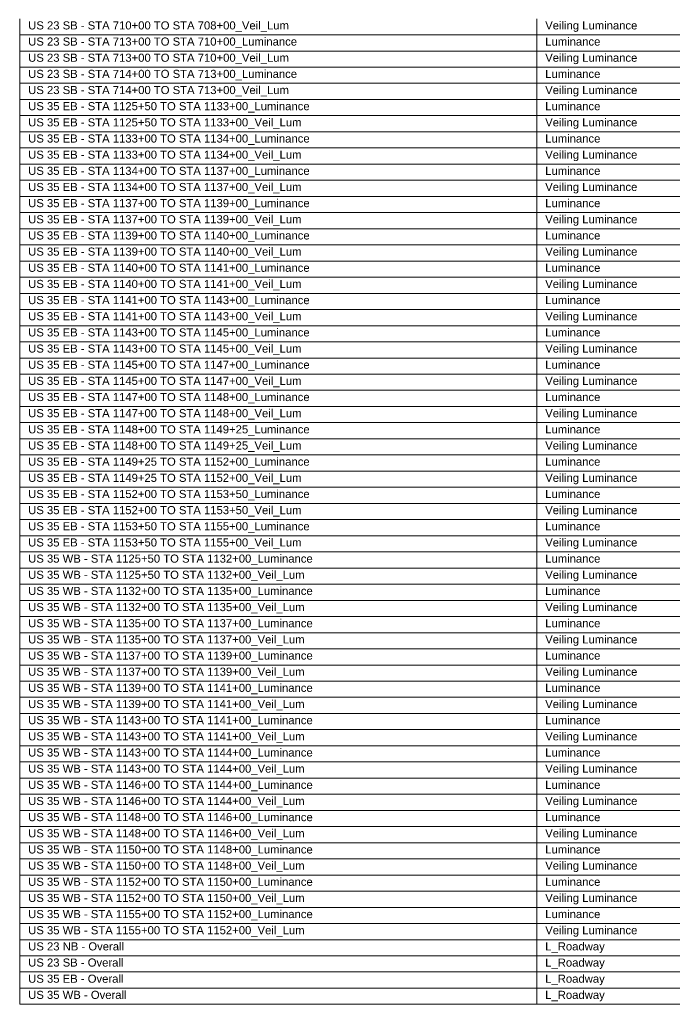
# Model space of a CAD drawing. Extents: x -62 to 9200, y 444 to 4096.
# Tile 29 of 32: x 7583 to 8391, y 444 to 1663. Entities that reach past the tile are written whole.
import ezdxf

# ---------------------------------------------------------------- set-up
doc = ezdxf.new("R2010")
doc.units = 0
doc.header["$MEASUREMENT"] = 0
doc.layers.add('AGI32-AGI-Import_1-SCHEDULE', color=7, linetype='Continuous', lineweight=0)
doc.styles.add('AGI32-Arial', font='arial.ttf')

# ---------------------------------------------------------------- blocks, each defined once
blk = doc.blocks.new('AGI32-IDxl7hnj-AGI-Import_1-SCHEDULE-Calculation Summary')
at = {"layer": 'AGI32-AGI-Import_1-SCHEDULE', "color": 7, "linetype": 'Continuous', "lineweight": 0}
for p, q in [((7582.8, 1664.3), (7582.8, 1644.3)), ((8223.3, 1664.3), (8223.3, 1644.3)), ((7582.8, 1644.3), (9199.8, 1644.3)), ((7582.8, 1644.3), (7582.8, 1624.3)), ((8223.3, 1644.3), (8223.3, 1624.3)), ((7582.8, 1624.3), (9199.8, 1624.3)), ((7582.8, 1624.3), (7582.8, 1604.3)), ((8223.3, 1624.3), (8223.3, 1604.3)), ((7582.8, 1604.3), (9199.8, 1604.3)), ((7582.8, 1604.3), (7582.8, 1584.3)), ((8223.3, 1604.3), (8223.3, 1584.3)), ((7582.8, 1584.3), (9199.8, 1584.3)), ((7582.8, 1584.3), (7582.8, 1564.3)), ((8223.3, 1584.3), (8223.3, 1564.3)), ((7582.8, 1564.3), (9199.8, 1564.3)), ((7582.8, 1564.3), (7582.8, 1544.3)), ((8223.3, 1564.3), (8223.3, 1544.3)), ((7582.8, 1544.3), (9199.8, 1544.3)), ((7582.8, 1544.3), (7582.8, 1524.3)), ((8223.3, 1544.3), (8223.3, 1524.3)), ((7582.8, 1524.3), (9199.8, 1524.3)), ((7582.8, 1524.3), (7582.8, 1504.3)), ((8223.3, 1524.3), (8223.3, 1504.3)), ((7582.8, 1504.3), (9199.8, 1504.3)), ((7582.8, 1504.3), (7582.8, 1484.3)), ((8223.3, 1504.3), (8223.3, 1484.3)), ((7582.8, 1484.3), (9199.8, 1484.3)), ((7582.8, 1484.3), (7582.8, 1464.3)), ((8223.3, 1484.3), (8223.3, 1464.3)), ((7582.8, 1464.3), (9199.8, 1464.3)), ((7582.8, 1464.3), (7582.8, 1444.3)), ((8223.3, 1464.3), (8223.3, 1444.3)), ((7582.8, 1444.3), (9199.8, 1444.3)), ((7582.8, 1444.3), (7582.8, 1424.3)), ((8223.3, 1444.3), (8223.3, 1424.3)), ((7582.8, 1424.3), (9199.8, 1424.3)), ((7582.8, 1424.3), (7582.8, 1404.3)), ((8223.3, 1424.3), (8223.3, 1404.3)), ((7582.8, 1404.3), (9199.8, 1404.3)), ((7582.8, 1404.3), (7582.8, 1384.3)), ((8223.3, 1404.3), (8223.3, 1384.3)), ((7582.8, 1384.3), (9199.8, 1384.3)), ((7582.8, 1384.3), (7582.8, 1364.3)), ((8223.3, 1384.3), (8223.3, 1364.3)), ((7582.8, 1364.3), (9199.8, 1364.3)), ((7582.8, 1364.3), (7582.8, 1344.3)), ((8223.3, 1364.3), (8223.3, 1344.3)), ((7582.8, 1344.3), (9199.8, 1344.3)), ((7582.8, 1344.3), (7582.8, 1324.3)), ((8223.3, 1344.3), (8223.3, 1324.3)), ((7582.8, 1324.3), (9199.8, 1324.3)), ((7582.8, 1324.3), (7582.8, 1304.3)), ((8223.3, 1324.3), (8223.3, 1304.3)), ((7582.8, 1304.3), (9199.8, 1304.3)), ((7582.8, 1304.3), (7582.8, 1284.3)), ((8223.3, 1304.3), (8223.3, 1284.3)), ((7582.8, 1284.3), (9199.8, 1284.3)), ((7582.8, 1284.3), (7582.8, 1264.3)), ((8223.3, 1284.3), (8223.3, 1264.3)), ((7582.8, 1264.3), (9199.8, 1264.3)), ((7582.8, 1264.3), (7582.8, 1244.3)), ((8223.3, 1264.3), (8223.3, 1244.3)), ((7582.8, 1244.3), (9199.8, 1244.3)), ((7582.8, 1244.3), (7582.8, 1224.3)), ((8223.3, 1244.3), (8223.3, 1224.3)), ((7582.8, 1224.3), (9199.8, 1224.3)), ((7582.8, 1224.3), (7582.8, 1204.3)), ((8223.3, 1224.3), (8223.3, 1204.3)), ((7582.8, 1204.3), (9199.8, 1204.3)), ((7582.8, 1204.3), (7582.8, 1184.3)), ((8223.3, 1204.3), (8223.3, 1184.3)), ((7582.8, 1184.3), (9199.8, 1184.3)), ((7582.8, 1184.3), (7582.8, 1164.3)), ((8223.3, 1184.3), (8223.3, 1164.3)), ((7582.8, 1164.3), (9199.8, 1164.3)), ((7582.8, 1164.3), (7582.8, 1144.3)), ((8223.3, 1164.3), (8223.3, 1144.3)), ((7582.8, 1144.3), (9199.8, 1144.3)), ((7582.8, 1144.3), (7582.8, 1124.3)), ((8223.3, 1144.3), (8223.3, 1124.3)), ((7582.8, 1124.3), (9199.8, 1124.3)), ((7582.8, 1124.3), (7582.8, 1104.3)), ((8223.3, 1124.3), (8223.3, 1104.3)), ((7582.8, 1104.3), (9199.8, 1104.3)), ((7582.8, 1104.3), (7582.8, 1084.3)), ((8223.3, 1104.3), (8223.3, 1084.3)), ((7582.8, 1084.3), (9199.8, 1084.3)), ((7582.8, 1084.3), (7582.8, 1064.3)), ((8223.3, 1084.3), (8223.3, 1064.3)), ((7582.8, 1064.3), (9199.8, 1064.3)), ((7582.8, 1064.3), (7582.8, 1044.3)), ((8223.3, 1064.3), (8223.3, 1044.3)), ((7582.8, 1044.3), (9199.8, 1044.3)), ((7582.8, 1044.3), (7582.8, 1024.3)), ((8223.3, 1044.3), (8223.3, 1024.3)), ((7582.8, 1024.3), (9199.8, 1024.3)), ((7582.8, 1024.3), (7582.8, 1004.3)), ((8223.3, 1024.3), (8223.3, 1004.3)), ((7582.8, 1004.3), (9199.8, 1004.3)), ((7582.8, 1004.3), (7582.8, 984.3)), ((8223.3, 1004.3), (8223.3, 984.3)), ((7582.8, 984.3), (9199.8, 984.3)), ((7582.8, 984.3), (7582.8, 964.3)), ((8223.3, 984.3), (8223.3, 964.3)), ((7582.8, 964.3), (9199.8, 964.3)), ((7582.8, 964.3), (7582.8, 944.3)), ((8223.3, 964.3), (8223.3, 944.3)), ((7582.8, 944.3), (9199.8, 944.3)), ((7582.8, 944.3), (7582.8, 924.3)), ((8223.3, 944.3), (8223.3, 924.3)), ((7582.8, 924.3), (9199.8, 924.3)), ((7582.8, 924.3), (7582.8, 904.3)), ((8223.3, 924.3), (8223.3, 904.3)), ((7582.8, 904.3), (9199.8, 904.3)), ((7582.8, 904.3), (7582.8, 884.3)), ((8223.3, 904.3), (8223.3, 884.3)), ((7582.8, 884.3), (9199.8, 884.3)), ((7582.8, 884.3), (7582.8, 864.3)), ((8223.3, 884.3), (8223.3, 864.3)), ((7582.8, 864.3), (9199.8, 864.3)), ((7582.8, 864.3), (7582.8, 844.3)), ((8223.3, 864.3), (8223.3, 844.3)), ((7582.8, 844.3), (9199.8, 844.3)), ((7582.8, 844.3), (7582.8, 824.3)), ((8223.3, 844.3), (8223.3, 824.3)), ((7582.8, 824.3), (9199.8, 824.3)), ((7582.8, 824.3), (7582.8, 804.3)), ((8223.3, 824.3), (8223.3, 804.3)), ((7582.8, 804.3), (9199.8, 804.3)), ((7582.8, 804.3), (7582.8, 784.3)), ((8223.3, 804.3), (8223.3, 784.3)), ((7582.8, 784.3), (9199.8, 784.3)), ((7582.8, 784.3), (7582.8, 764.3)), ((8223.3, 784.3), (8223.3, 764.3)), ((7582.8, 764.3), (9199.8, 764.3)), ((7582.8, 764.3), (7582.8, 744.3)), ((8223.3, 764.3), (8223.3, 744.3)), ((7582.8, 744.3), (9199.8, 744.3)), ((7582.8, 744.3), (7582.8, 724.3)), ((8223.3, 744.3), (8223.3, 724.3)), ((7582.8, 724.3), (9199.8, 724.3)), ((7582.8, 724.3), (7582.8, 704.3)), ((8223.3, 724.3), (8223.3, 704.3)), ((7582.8, 704.3), (9199.8, 704.3)), ((7582.8, 704.3), (7582.8, 684.3)), ((8223.3, 704.3), (8223.3, 684.3)), ((7582.8, 684.3), (9199.8, 684.3)), ((7582.8, 684.3), (7582.8, 664.3)), ((8223.3, 684.3), (8223.3, 664.3)), ((7582.8, 664.3), (9199.8, 664.3)), ((7582.8, 664.3), (7582.8, 644.3)), ((8223.3, 664.3), (8223.3, 644.3)), ((7582.8, 644.3), (9199.8, 644.3)), ((7582.8, 644.3), (7582.8, 624.3)), ((8223.3, 644.3), (8223.3, 624.3)), ((7582.8, 624.3), (9199.8, 624.3)), ((7582.8, 624.3), (7582.8, 604.3)), ((8223.3, 624.3), (8223.3, 604.3)), ((7582.8, 604.3), (9199.8, 604.3)), ((7582.8, 604.3), (7582.8, 584.3)), ((8223.3, 604.3), (8223.3, 584.3)), ((7582.8, 584.3), (9199.8, 584.3)), ((7582.8, 584.3), (7582.8, 564.3)), ((8223.3, 584.3), (8223.3, 564.3)), ((7582.8, 564.3), (9199.8, 564.3)), ((7582.8, 564.3), (7582.8, 544.3)), ((8223.3, 564.3), (8223.3, 544.3)), ((7582.8, 544.3), (9199.8, 544.3)), ((7582.8, 544.3), (7582.8, 524.3)), ((8223.3, 544.3), (8223.3, 524.3)), ((7582.8, 524.3), (9199.8, 524.3)), ((7582.8, 524.3), (7582.8, 504.3)), ((8223.3, 524.3), (8223.3, 504.3)), ((7582.8, 504.3), (9199.8, 504.3)), ((7582.8, 504.3), (7582.8, 484.3)), ((8223.3, 504.3), (8223.3, 484.3)), ((7582.8, 484.3), (9199.8, 484.3)), ((7582.8, 484.3), (7582.8, 464.3)), ((8223.3, 484.3), (8223.3, 464.3)), ((7582.8, 464.3), (9199.8, 464.3)), ((7582.8, 464.3), (7582.8, 444.3)), ((8223.3, 464.3), (8223.3, 444.3)), ((7582.8, 444.3), (9199.8, 444.3))]:
    blk.add_line(p, q, dxfattribs=at)
at = {"layer": 'AGI32-AGI-Import_1-SCHEDULE', "color": 7, "linetype": 'Continuous', "lineweight": 0, "char_height": 10, "attachment_point": 1, "style": 'AGI32-Arial'}
for s, insert in [('US 23 SB - STA 710+00 TO STA 708+00_Veil_Lum', (7593.3, 1661)), ('Veiling Luminance', (8233.8, 1661)), ('US 23 SB - STA 713+00 TO STA 710+00_Luminance', (7593.3, 1641)), ('Luminance', (8233.8, 1641)), ('US 23 SB - STA 713+00 TO STA 710+00_Veil_Lum', (7593.3, 1621)), ('Veiling Luminance', (8233.8, 1621)), ('US 23 SB - STA 714+00 TO STA 713+00_Luminance', (7593.3, 1601)), ('Luminance', (8233.8, 1601)), ('US 23 SB - STA 714+00 TO STA 713+00_Veil_Lum', (7593.3, 1581)), ('Veiling Luminance', (8233.8, 1581)), ('US 35 EB - STA 1125+50 TO STA 1133+00_Luminance', (7593.3, 1561)), ('Luminance', (8233.8, 1561)), ('US 35 EB - STA 1125+50 TO STA 1133+00_Veil_Lum', (7593.3, 1541)), ('Veiling Luminance', (8233.8, 1541)), ('US 35 EB - STA 1133+00 TO STA 1134+00_Luminance', (7593.3, 1521)), ('Luminance', (8233.8, 1521)), ('US 35 EB - STA 1133+00 TO STA 1134+00_Veil_Lum', (7593.3, 1501)), ('Veiling Luminance', (8233.8, 1501)), ('US 35 EB - STA 1134+00 TO STA 1137+00_Luminance', (7593.3, 1481)), ('Luminance', (8233.8, 1481)), ('US 35 EB - STA 1134+00 TO STA 1137+00_Veil_Lum', (7593.3, 1461)), ('Veiling Luminance', (8233.8, 1461)), ('US 35 EB - STA 1137+00 TO STA 1139+00_Luminance', (7593.3, 1441)), ('Luminance', (8233.8, 1441)), ('US 35 EB - STA 1137+00 TO STA 1139+00_Veil_Lum', (7593.3, 1421)), ('Veiling Luminance', (8233.8, 1421)), ('US 35 EB - STA 1139+00 TO STA 1140+00_Luminance', (7593.3, 1401)), ('Luminance', (8233.8, 1401)), ('US 35 EB - STA 1139+00 TO STA 1140+00_Veil_Lum', (7593.3, 1381)), ('Veiling Luminance', (8233.8, 1381)), ('US 35 EB - STA 1140+00 TO STA 1141+00_Luminance', (7593.3, 1361)), ('Luminance', (8233.8, 1361)), ('US 35 EB - STA 1140+00 TO STA 1141+00_Veil_Lum', (7593.3, 1341)), ('Veiling Luminance', (8233.8, 1341)), ('US 35 EB - STA 1141+00 TO STA 1143+00_Luminance', (7593.3, 1321)), ('Luminance', (8233.8, 1321)), ('US 35 EB - STA 1141+00 TO STA 1143+00_Veil_Lum', (7593.3, 1301)), ('Veiling Luminance', (8233.8, 1301)), ('US 35 EB - STA 1143+00 TO STA 1145+00_Luminance', (7593.3, 1281)), ('Luminance', (8233.8, 1281)), ('US 35 EB - STA 1143+00 TO STA 1145+00_Veil_Lum', (7593.3, 1261)), ('Veiling Luminance', (8233.8, 1261)), ('US 35 EB - STA 1145+00 TO STA 1147+00_Luminance', (7593.3, 1241)), ('Luminance', (8233.8, 1241)), ('US 35 EB - STA 1145+00 TO STA 1147+00_Veil_Lum', (7593.3, 1221)), ('Veiling Luminance', (8233.8, 1221)), ('US 35 EB - STA 1147+00 TO STA 1148+00_Luminance', (7593.3, 1201)), ('Luminance', (8233.8, 1201)), ('US 35 EB - STA 1147+00 TO STA 1148+00_Veil_Lum', (7593.3, 1181)), ('Veiling Luminance', (8233.8, 1181)), ('US 35 EB - STA 1148+00 TO STA 1149+25_Luminance', (7593.3, 1161)), ('Luminance', (8233.8, 1161)), ('US 35 EB - STA 1148+00 TO STA 1149+25_Veil_Lum', (7593.3, 1141)), ('Veiling Luminance', (8233.8, 1141)), ('US 35 EB - STA 1149+25 TO STA 1152+00_Luminance', (7593.3, 1121)), ('Luminance', (8233.8, 1121)), ('US 35 EB - STA 1149+25 TO STA 1152+00_Veil_Lum', (7593.3, 1101)), ('Veiling Luminance', (8233.8, 1101)), ('US 35 EB - STA 1152+00 TO STA 1153+50_Luminance', (7593.3, 1081)), ('Luminance', (8233.8, 1081)), ('US 35 EB - STA 1152+00 TO STA 1153+50_Veil_Lum', (7593.3, 1061)), ('Veiling Luminance', (8233.8, 1061)), ('US 35 EB - STA 1153+50 TO STA 1155+00_Luminance', (7593.3, 1041)), ('Luminance', (8233.8, 1041)), ('US 35 EB - STA 1153+50 TO STA 1155+00_Veil_Lum', (7593.3, 1021)), ('Veiling Luminance', (8233.8, 1021)), ('US 35 WB - STA 1125+50 TO STA 1132+00_Luminance', (7593.3, 1001)), ('Luminance', (8233.8, 1001)), ('US 35 WB - STA 1125+50 TO STA 1132+00_Veil_Lum', (7593.3, 981)), ('Veiling Luminance', (8233.8, 981)), ('US 35 WB - STA 1132+00 TO STA 1135+00_Luminance', (7593.3, 961)), ('Luminance', (8233.8, 961)), ('US 35 WB - STA 1132+00 TO STA 1135+00_Veil_Lum', (7593.3, 941)), ('Veiling Luminance', (8233.8, 941)), ('US 35 WB - STA 1135+00 TO STA 1137+00_Luminance', (7593.3, 921)), ('Luminance', (8233.8, 921)), ('US 35 WB - STA 1135+00 TO STA 1137+00_Veil_Lum', (7593.3, 901)), ('Veiling Luminance', (8233.8, 901)), ('US 35 WB - STA 1137+00 TO STA 1139+00_Luminance', (7593.3, 881)), ('Luminance', (8233.8, 881)), ('US 35 WB - STA 1137+00 TO STA 1139+00_Veil_Lum', (7593.3, 861)), ('Veiling Luminance', (8233.8, 861)), ('US 35 WB - STA 1139+00 TO STA 1141+00_Luminance', (7593.3, 841)), ('Luminance', (8233.8, 841)), ('US 35 WB - STA 1139+00 TO STA 1141+00_Veil_Lum', (7593.3, 821)), ('Veiling Luminance', (8233.8, 821)), ('US 35 WB - STA 1143+00 TO STA 1141+00_Luminance', (7593.3, 801)), ('Luminance', (8233.8, 801)), ('US 35 WB - STA 1143+00 TO STA 1141+00_Veil_Lum', (7593.3, 781)), ('Veiling Luminance', (8233.8, 781)), ('US 35 WB - STA 1143+00 TO STA 1144+00_Luminance', (7593.3, 761)), ('Luminance', (8233.8, 761)), ('US 35 WB - STA 1143+00 TO STA 1144+00_Veil_Lum', (7593.3, 741)), ('Veiling Luminance', (8233.8, 741)), ('US 35 WB - STA 1146+00 TO STA 1144+00_Luminance', (7593.3, 721)), ('Luminance', (8233.8, 721)), ('US 35 WB - STA 1146+00 TO STA 1144+00_Veil_Lum', (7593.3, 701)), ('Veiling Luminance', (8233.8, 701)), ('US 35 WB - STA 1148+00 TO STA 1146+00_Luminance', (7593.3, 681)), ('Luminance', (8233.8, 681)), ('US 35 WB - STA 1148+00 TO STA 1146+00_Veil_Lum', (7593.3, 661)), ('Veiling Luminance', (8233.8, 661)), ('US 35 WB - STA 1150+00 TO STA 1148+00_Luminance', (7593.3, 641)), ('Luminance', (8233.8, 641)), ('US 35 WB - STA 1150+00 TO STA 1148+00_Veil_Lum', (7593.3, 621)), ('Veiling Luminance', (8233.8, 621)), ('US 35 WB - STA 1152+00 TO STA 1150+00_Luminance', (7593.3, 601)), ('Luminance', (8233.8, 601)), ('US 35 WB - STA 1152+00 TO STA 1150+00_Veil_Lum', (7593.3, 581)), ('Veiling Luminance', (8233.8, 581)), ('US 35 WB - STA 1155+00 TO STA 1152+00_Luminance', (7593.3, 561)), ('Luminance', (8233.8, 561)), ('US 35 WB - STA 1155+00 TO STA 1152+00_Veil_Lum', (7593.3, 541)), ('Veiling Luminance', (8233.8, 541)), ('US 23 NB - Overall', (7593.3, 521)), ('L_Roadway', (8233.8, 521)), ('US 23 SB - Overall', (7593.3, 501)), ('L_Roadway', (8233.8, 501)), ('US 35 EB - Overall', (7593.3, 481)), ('L_Roadway', (8233.8, 481)), ('US 35 WB - Overall', (7593.3, 461)), ('L_Roadway', (8233.8, 461))]:
    blk.add_mtext(s, dxfattribs=dict(at, insert=insert))

msp = doc.modelspace()

# ---------------------------------------------------------------- block references
at = {"layer": 'AGI32-AGI-Import_1-SCHEDULE', "color": 7, "linetype": 'Continuous', "lineweight": 0}
msp.add_blockref('AGI32-IDxl7hnj-AGI-Import_1-SCHEDULE-Calculation Summary', (0, 0), dxfattribs=at)

doc.saveas('drawing.dxf')
